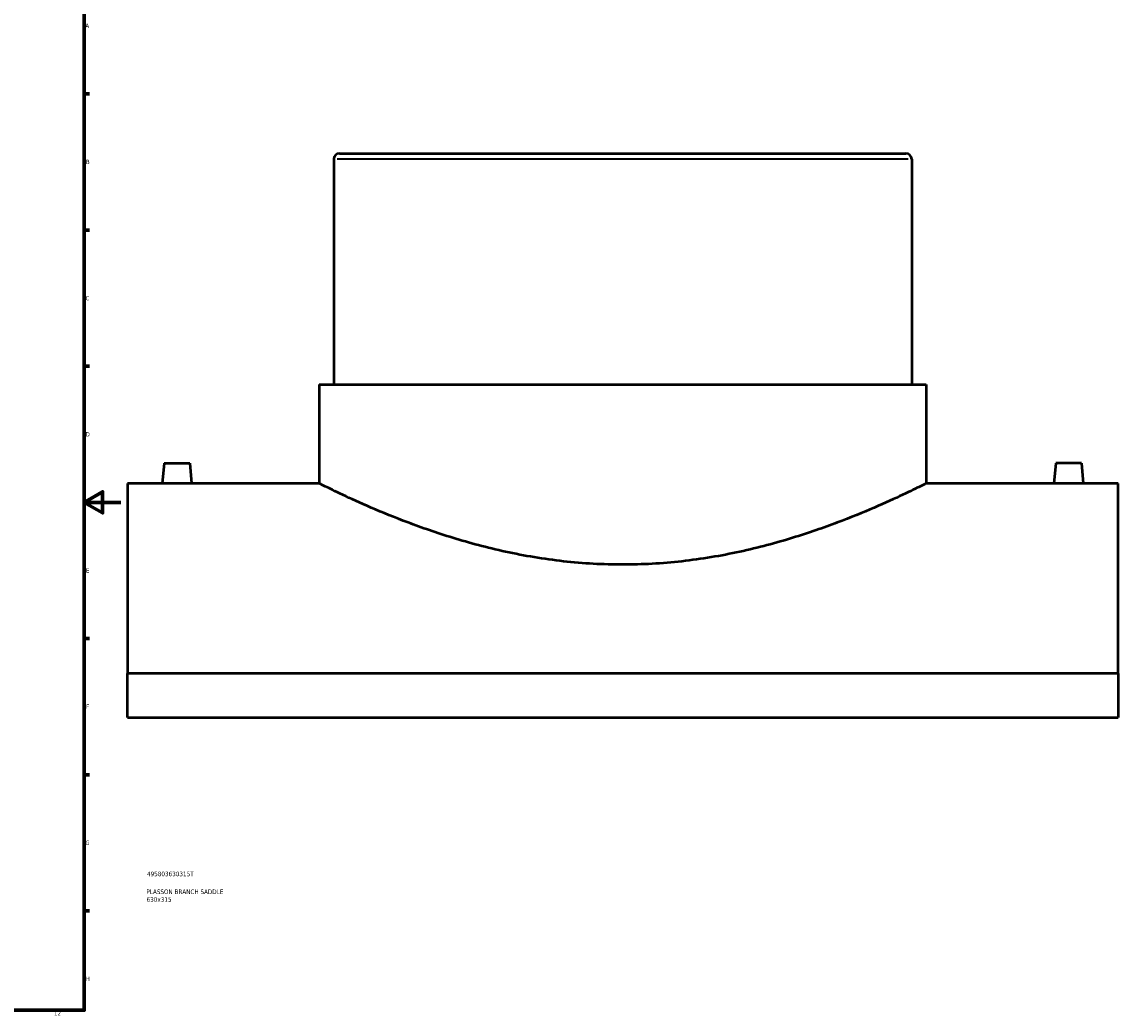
# Model space of a CAD drawing. Header units: millimetres. Extents: x -344 to 1554, y -395 to 1109.
# Tile 4 of 5: x 787 to 1384, y 18 to 559. Entities that reach past the tile are written whole.
import ezdxf

# ---------------------------------------------------------------- set-up
doc = ezdxf.new("R2010")
doc.units = ezdxf.units.MM
for name, color, linetype, lineweight in [('Border (ANSI)', 7, 'Continuous', 70), ('Title (ISO)', 7, 'Continuous', 50), ('Visible (ANSI)', 7, 'Continuous', 50), ('Visible Narrow (ANSI)', 7, 'Continuous', 35)]:
    doc.layers.add(name, color=color, linetype=linetype, lineweight=lineweight)
doc.styles.add('Note Text (ANSI)', font='tahoma.ttf')
doc.styles.add('Note Text (ISO)', font='tahoma.ttf')

# ---------------------------------------------------------------- blocks, each defined once
blk = doc.blocks.new('Borders Default Border')
at = {"layer": 'Border (ANSI)'}
for p, q in [((821, 519.75), (823.8, 519.75)), ((821, 445.5), (823.8, 445.5)), ((821, 371.25), (823.8, 371.25)), ((821, 222.75), (823.8, 222.75)), ((821, 148.5), (823.8, 148.5)), ((821, 74.25), (823.8, 74.25))]:
    blk.add_line(p, q, dxfattribs=at)
at = {"layer": 'Border (ANSI)', "flags": 128}
for points in [[(20, 20), (20, 574), (821, 574), (821, 20), (20, 20)], [(841, 297), (821, 297), (831, 302.77), (831, 291.23), (821, 297)]]:
    blk.add_lwpolyline(points, dxfattribs=at)
at = {"layer": 'Border (ANSI)', "color": 5, "true_color": 0x0000ff, "char_height": 2.4, "attachment_point": 7, "style": 'Note Text (ANSI)'}
for s, insert in [('A', (821.58, 555.68)), ('B', (821.87, 481.43)), ('C', (821.71, 407.13)), ('D', (821.72, 332.93)), ('E', (821.91, 258.68)), ('F', (821.98, 184.43)), ('G', (821.6, 110.13)), ('H', (821.73, 35.93)), ('12', (804.52, 17.2))]:
    blk.add_mtext(s, dxfattribs=dict(at, insert=insert))
blk = doc.blocks.new('Title Blocks ISO')
at = {"layer": 'Title (ISO)', "color": 232, "true_color": 0xca0064, "style": 'Note Text (ISO)'}
for tag, p in [('PART_NUMBER_001', (34.16, 73.13)), ('DESCRIPTION_001', (33.84, 63.4)), ('DESCRIPTION_002', (33.95, 59.18))]:
    blk.add_attdef(tag, p, '', height=2.5, dxfattribs=at)

msp = doc.modelspace()

# ---------------------------------------------------------------- linework, layer by layer
at = {"layer": 'Visible (ANSI)'}
for p, q in [((956.96, 484.15), (956.96, 361.3)), ((960.11, 487.3), (1268.81, 487.3)), ((1271.96, 484.15), (1271.96, 361.3)), ((949.09, 361.3), (1279.84, 361.3)), ((949.09, 361.3), (949.09, 307.3)), ((1279.84, 361.3), (1279.84, 307.3)), ((864.46, 318.4), (863.49, 307.3)), ((864.46, 318.4), (878.46, 318.4)), ((878.46, 318.4), (879.43, 307.3)), ((1350.46, 318.4), (1349.49, 307.3)), ((1364.46, 318.4), (1350.46, 318.4)), ((1364.46, 318.4), (1365.43, 307.3)), ((844.46, 307.3), (844.46, 203.72)), ((863.49, 307.3), (844.46, 307.3)), ((949.09, 307.3), (879.43, 307.3)), ((1349.49, 307.3), (1279.84, 307.3)), ((1384.46, 307.3), (1365.43, 307.3)), ((1384.46, 203.72), (1384.46, 307.3)), ((1384.46, 203.72), (844.46, 203.72)), ((844.46, 179.73), (844.46, 203.72)), ((1384.46, 203.72), (1384.46, 179.73)), ((844.46, 179.73), (1384.46, 179.73))]:
    msp.add_line(p, q, dxfattribs=at)
for centre, start, end in [((960.11, 484.15), 90, 180), ((1268.81, 484.15), 0, 90)]:
    msp.add_arc(centre, 3.15, start, end, dxfattribs=at)
for points, knots in [([(871.46, 307.21), (870.46, 307.21), (869.39, 307.21), (867.43, 307.23), (866.53, 307.24), (865.12, 307.27), (864.51, 307.28), (863.69, 307.3), (863.49, 307.3), (863.49, 307.3)], [0, 0, 0, 0, 0.300469, 0.300469, 0.600938, 0.600938, 0.901334, 0.901334, 1.201731, 1.201731, 1.201731, 1.201731]), ([(879.43, 307.3), (879.43, 307.3), (879.24, 307.3), (878.42, 307.28), (877.81, 307.27), (876.39, 307.24), (875.5, 307.23), (873.53, 307.21), (872.47, 307.21), (871.46, 307.21)], [3.605192, 3.605192, 3.605192, 3.605192, 3.905588, 3.905588, 4.205985, 4.205985, 4.506454, 4.506454, 4.806922, 4.806922, 4.806922, 4.806922]), ([(1114.46, 263.03), (1109.16, 263.03), (1103.78, 263.18), (1092.99, 263.78), (1087.58, 264.24), (1071.44, 266.04), (1060.8, 267.84), (1040.51, 272.25), (1030.83, 274.86), (1012.96, 280.35), (1004.77, 283.22), (990.3, 288.69), (983.48, 291.48), (971.41, 296.69), (966.14, 299.1), (957.64, 303.09), (954.4, 304.68), (950.12, 306.78), (949.09, 307.3), (949.09, 307.3)], [0, 0, 0, 0, 1.591321, 1.591321, 3.182642, 3.182642, 6.365283, 6.365283, 9.547925, 9.547925, 12.730566, 12.730566, 15.904562, 15.904562, 19.078557, 19.078557, 22.252552, 22.252552, 25.426548, 25.426548, 25.426548, 25.426548]), ([(1279.84, 307.3), (1279.84, 307.3), (1278.81, 306.78), (1274.53, 304.68), (1271.28, 303.09), (1262.78, 299.1), (1257.52, 296.69), (1245.45, 291.48), (1238.63, 288.69), (1224.15, 283.22), (1215.97, 280.35), (1198.1, 274.86), (1188.42, 272.25), (1168.13, 267.84), (1157.49, 266.04), (1141.35, 264.24), (1135.93, 263.78), (1125.14, 263.18), (1119.77, 263.03), (1114.46, 263.03)], [76.279643, 76.279643, 76.279643, 76.279643, 79.453639, 79.453639, 82.627634, 82.627634, 85.80163, 85.80163, 88.975625, 88.975625, 92.158267, 92.158267, 95.340908, 95.340908, 98.52355, 98.52355, 100.11487, 100.11487, 101.706191, 101.706191, 101.706191, 101.706191]), ([(1357.46, 307.21), (1356.46, 307.21), (1355.39, 307.21), (1353.43, 307.23), (1352.53, 307.24), (1351.12, 307.27), (1350.51, 307.28), (1349.69, 307.3), (1349.49, 307.3), (1349.49, 307.3)], [2.403461, 2.403461, 2.403461, 2.403461, 2.70393, 2.70393, 3.004399, 3.004399, 3.304795, 3.304795, 3.605192, 3.605192, 3.605192, 3.605192]), ([(1365.43, 307.3), (1365.43, 307.3), (1365.24, 307.3), (1364.42, 307.28), (1363.81, 307.27), (1362.39, 307.24), (1361.5, 307.23), (1359.53, 307.21), (1358.47, 307.21), (1357.46, 307.21)], [6.008653, 6.008653, 6.008653, 6.008653, 6.30905, 6.30905, 6.609446, 6.609446, 6.909915, 6.909915, 7.210384, 7.210384, 7.210384, 7.210384])]:
    msp.add_open_spline(points, degree=3, knots=knots, dxfattribs=at)
at = {"layer": 'Visible Narrow (ANSI)'}
msp.add_line((1270.02, 484.15), (958.9, 484.15), dxfattribs=at)

# ---------------------------------------------------------------- block references
msp.add_blockref('Borders Default Border', (0, 0))
msp.add_blockref('Title Blocks ISO', (821, 20)).add_auto_attribs({'PART_NUMBER_001': '495803630315T', 'DESCRIPTION_001': 'PLASSON BRANCH SADDLE', 'DESCRIPTION_002': '630x315'})

doc.saveas('drawing.dxf')
